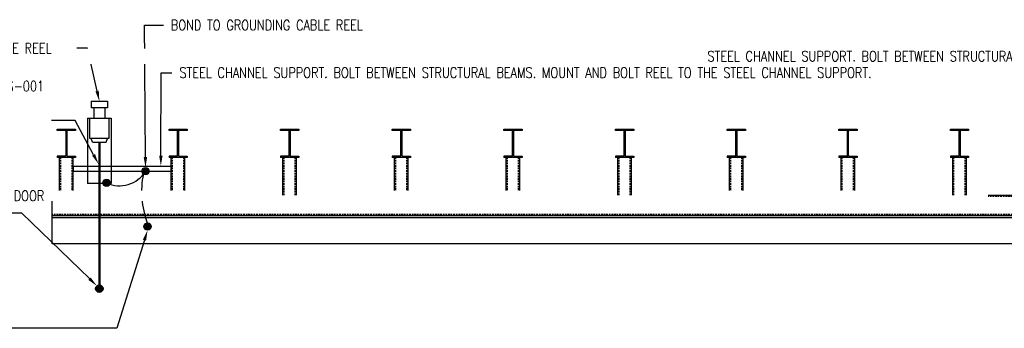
# Model space of a CAD drawing. Header units: inches. Extents: x 172 to 1156, y -62 to 58.
# Tile 2 of 4: x 505 to 647, y 13 to 58. Entities that reach past the tile are written whole.
import ezdxf
from ezdxf import colors
from ezdxf.entities.mleader import LeaderData, LeaderLine
from ezdxf.math import Vec2, Vec3

# ---------------------------------------------------------------- set-up
doc = ezdxf.new("R2010")
doc.units = ezdxf.units.IN
doc.header["$MEASUREMENT"] = 0
doc.linetypes.add('HIDDEN', pattern=[0.375, 0.25, -0.125])
for name, color, linetype in [('E-ANNO-TEXT', 2, 'Continuous'), ('E-DETL-GRPH', 3, 'Continuous'), ('G-ANNO-PATT', 251, 'Continuous'), ('G-Anno-Std-Scrn', 250, 'Continuous'), ('G-ANNO-STD-SCRN-HIDD', 250, 'HIDDEN')]:
    doc.layers.add(name, color=color, linetype=linetype)
doc.styles.add('Annotative', font='romans.shx', dxfattribs={"width": 0.8, "height": 0.125})

msp = doc.modelspace()

# ---------------------------------------------------------------- hatches: boundary and pattern name
at = {"layer": 'E-DETL-GRPH', "lineweight": -3}
h = msp.add_hatch(color=8, dxfattribs=at)
h.dxf.hatch_style = 1
h.paths.add_polyline_path([(523.05, 35.52, 1), (523.06, 36.59, 1)])
h = msp.add_hatch(color=8, dxfattribs=at)
h.dxf.hatch_style = 1
h.paths.add_polyline_path([(517.43, 33.81, 1), (517.44, 34.89, 1)])
h = msp.add_hatch(color=8, dxfattribs=at)
h.dxf.hatch_style = 1
h.paths.add_polyline_path([(523.36, 27.49, 1), (523.37, 28.57, 1)])

# ---------------------------------------------------------------- linework, layer by layer
for points in [[(517.43, 34.35, 0.383252), (523.06, 36.05, 0.299183)], [(522.75, 35.63, 0.141319), (523.32, 28.57)]]:
    msp.add_lwpolyline(points, format="xyb", dxfattribs=at)
for centre in [(523.06, 36.05), (517.43, 34.35), (523.36, 28.03)]:
    msp.add_circle(centre, 0.539, dxfattribs=at)
at = {"layer": 'G-ANNO-PATT', "lineweight": -3}
for p, q in [((515.21, 46.18), (517.57, 46.18)), ((515.21, 46.18), (515.21, 45.19)), ((517.57, 46.18), (517.57, 45.19)), ((517.57, 45.19), (515.21, 45.19)), ((515.6, 45.19), (515.6, 43.71)), ((517.18, 45.19), (517.18, 43.71)), ((514.68, 43.71), (518.11, 43.71)), ((514.68, 43.71), (514.68, 34.27)), ((515.01, 40.75), (515.01, 43.71)), ((517.77, 43.71), (517.77, 40.75)), ((518.11, 43.71), (518.11, 34.27)), ((517.77, 40.75), (515.01, 40.75)), ((515.41, 40.26), (515.21, 40.75)), ((515.41, 40.26), (517.38, 40.26)), ((517.38, 40.26), (517.57, 40.75)), ((518.11, 34.27), (514.68, 34.27))]:
    msp.add_line(p, q, dxfattribs=at)
at = {"layer": 'G-Anno-Std-Scrn', "lineweight": -3}
for p, q in [((510.31, 42.1), (510.32, 42.11)), ((510.31, 41.94), (510.31, 42.11)), ((510.31, 42.11), (512.94, 42.11)), ((511.46, 41.94), (510.31, 41.94)), ((510.62, 41.94), (510.78, 42.11)), ((510.87, 41.94), (511.03, 42.11)), ((511.32, 41.94), (511.49, 42.11)), ((511.54, 41.91), (511.74, 42.11)), ((511.57, 38.32), (511.57, 41.84)), ((511.57, 41.48), (511.68, 41.6)), ((511.57, 41.23), (511.68, 41.35)), ((511.68, 41.84), (511.68, 38.33)), ((512.94, 41.94), (511.79, 41.94)), ((512.03, 41.94), (512.2, 42.11)), ((512.28, 41.94), (512.45, 42.11)), ((512.74, 41.94), (512.9, 42.11)), ((512.94, 42.11), (512.94, 41.94)), ((526.46, 42.06), (526.51, 42.11)), ((526.46, 41.94), (526.46, 42.11)), ((526.46, 42.11), (529.08, 42.11)), ((527.61, 41.94), (526.46, 41.94)), ((526.8, 41.94), (526.97, 42.11)), ((527.05, 41.94), (527.22, 42.11)), ((527.51, 41.94), (527.67, 42.11)), ((527.7, 41.88), (527.92, 42.11)), ((527.71, 38.32), (527.71, 41.84)), ((527.71, 41.44), (527.83, 41.55)), ((527.71, 41.19), (527.83, 41.3)), ((527.83, 41.84), (527.83, 38.33)), ((529.08, 41.94), (527.94, 41.94)), ((528.22, 41.94), (528.38, 42.11)), ((528.47, 41.94), (528.63, 42.11)), ((528.92, 41.94), (529.08, 42.1)), ((529.08, 42.11), (529.08, 41.94)), ((558.74, 42.01), (558.84, 42.11)), ((558.74, 41.94), (558.74, 42.11)), ((558.74, 42.11), (561.37, 42.11)), ((559.89, 41.94), (558.74, 41.94)), ((559.13, 41.94), (559.29, 42.11)), ((559.38, 41.94), (559.54, 42.11)), ((559.84, 41.94), (560, 42.11)), ((559.99, 41.85), (560.25, 42.11)), ((560, 38.32), (560, 41.84)), ((560, 41.4), (560.11, 41.51)), ((560.11, 41.84), (560.11, 38.33)), ((561.37, 41.94), (560.22, 41.94)), ((560.54, 41.94), (560.71, 42.11)), ((560.79, 41.94), (560.96, 42.11)), ((561.25, 41.94), (561.37, 42.06)), ((561.37, 42.11), (561.37, 41.94)), ((574.88, 41.97), (575.02, 42.11)), ((574.89, 41.94), (574.89, 42.11)), ((574.89, 42.11), (577.51, 42.11)), ((576.03, 41.94), (574.89, 41.94)), ((575.31, 41.94), (575.48, 42.11)), ((575.56, 41.94), (575.73, 42.11)), ((576.02, 41.94), (576.19, 42.11)), ((576.14, 41.81), (576.44, 42.11)), ((576.14, 38.32), (576.14, 41.84)), ((576.14, 41.36), (576.25, 41.47)), ((576.25, 41.84), (576.25, 38.33)), ((577.51, 41.94), (576.37, 41.94)), ((576.73, 41.94), (576.89, 42.11)), ((576.98, 41.94), (577.14, 42.11)), ((577.44, 41.94), (577.51, 42.02)), ((577.51, 42.11), (577.51, 41.94)), ((607.17, 41.94), (607.17, 42.11)), ((607.17, 42.11), (609.8, 42.11)), ((608.32, 41.94), (607.17, 41.94)), ((607.19, 41.94), (607.35, 42.11)), ((607.64, 41.94), (607.81, 42.11)), ((607.89, 41.94), (608.06, 42.11)), ((608.34, 41.94), (608.51, 42.11)), ((608.43, 41.77), (608.76, 42.11)), ((608.43, 38.32), (608.43, 41.84)), ((608.43, 41.31), (608.54, 41.43)), ((608.54, 41.84), (608.54, 38.33)), ((609.8, 41.94), (608.65, 41.94)), ((609.06, 41.94), (609.22, 42.11)), ((609.31, 41.94), (609.47, 42.11)), ((609.76, 41.94), (609.8, 41.98)), ((609.8, 42.11), (609.8, 41.94)), ((623.32, 41.94), (623.32, 42.11)), ((623.32, 42.11), (625.94, 42.11)), ((624.46, 41.94), (623.32, 41.94)), ((623.37, 41.94), (623.53, 42.11)), ((623.83, 41.94), (623.99, 42.11)), ((624.08, 41.94), (624.24, 42.11)), ((624.52, 41.93), (624.7, 42.11)), ((624.57, 41.73), (624.69, 41.85)), ((624.57, 38.32), (624.57, 41.84)), ((624.57, 41.27), (624.68, 41.39)), ((624.68, 41.84), (624.68, 38.33)), ((624.78, 41.94), (624.95, 42.11)), ((625.94, 41.94), (624.8, 41.94)), ((625.24, 41.94), (625.41, 42.11)), ((625.49, 41.94), (625.66, 42.11)), ((625.94, 42.11), (625.94, 41.94)), ((511.57, 40.77), (511.68, 40.89)), ((511.57, 40.52), (511.68, 40.64)), ((511.57, 40.07), (511.68, 40.18)), ((511.57, 39.82), (511.68, 39.93)), ((527.71, 40.73), (527.83, 40.85)), ((527.71, 40.48), (527.83, 40.6)), ((527.71, 40.03), (527.83, 40.14)), ((527.71, 39.78), (527.83, 39.89)), ((560, 41.15), (560.11, 41.26)), ((560, 40.69), (560.11, 40.81)), ((560, 40.44), (560.11, 40.56)), ((560, 39.98), (560.11, 40.1)), ((576.14, 41.11), (576.25, 41.22)), ((576.14, 40.65), (576.25, 40.76)), ((576.14, 40.4), (576.25, 40.51)), ((576.14, 39.94), (576.25, 40.06)), ((608.43, 41.06), (608.54, 41.18)), ((608.43, 40.61), (608.54, 40.72)), ((608.43, 40.36), (608.54, 40.47)), ((608.43, 39.9), (608.54, 40.02)), ((624.57, 41.02), (624.68, 41.14)), ((624.57, 40.57), (624.68, 40.68)), ((624.57, 40.32), (624.68, 40.43)), ((624.57, 39.86), (624.68, 39.97)), ((511.57, 39.36), (511.68, 39.47)), ((511.57, 39.11), (511.68, 39.22)), ((511.57, 38.65), (511.68, 38.77)), ((511.57, 38.4), (511.68, 38.52)), ((527.71, 39.32), (527.83, 39.43)), ((527.71, 39.07), (527.83, 39.18)), ((527.71, 38.61), (527.83, 38.73)), ((527.71, 38.36), (527.83, 38.48)), ((560, 39.73), (560.11, 39.85)), ((560, 39.28), (560.11, 39.39)), ((560, 39.03), (560.11, 39.14)), ((560, 38.57), (560.11, 38.68)), ((576.14, 39.69), (576.25, 39.81)), ((576.14, 39.23), (576.25, 39.35)), ((576.14, 38.98), (576.25, 39.1)), ((576.14, 38.53), (576.25, 38.64)), ((608.43, 39.65), (608.54, 39.77)), ((608.43, 39.19), (608.54, 39.31)), ((608.43, 38.94), (608.54, 39.06)), ((608.43, 38.49), (608.54, 38.6)), ((624.57, 39.61), (624.68, 39.72)), ((624.57, 39.15), (624.68, 39.27)), ((624.57, 38.9), (624.68, 39.02)), ((624.57, 38.44), (624.68, 38.56)), ((511.45, 38.21), (510.31, 38.21)), ((510.31, 38.21), (510.31, 38.04)), ((510.31, 38.1), (510.41, 38.2)), ((512.94, 38.04), (510.31, 38.04)), ((510.5, 38.04), (510.66, 38.2)), ((510.62, 32.56), (510.62, 38.04)), ((510.95, 38.04), (511.12, 38.2)), ((511.2, 38.04), (511.37, 38.2)), ((511.66, 38.04), (511.83, 38.2)), ((511.8, 38.21), (512.94, 38.21)), ((511.91, 38.04), (512.08, 38.2)), ((512.37, 38.04), (512.53, 38.2)), ((512.62, 38.04), (512.78, 38.2)), ((512.62, 32.56), (512.62, 38.04)), ((512.94, 38.21), (512.94, 38.04)), ((527.59, 38.21), (526.46, 38.21)), ((526.46, 38.21), (526.46, 38.04)), ((526.46, 38.06), (526.6, 38.2)), ((529.08, 38.04), (526.46, 38.04)), ((526.68, 38.04), (526.85, 38.2)), ((526.77, 32.56), (526.77, 38.04)), ((527.14, 38.04), (527.3, 38.2)), ((527.39, 38.04), (527.55, 38.2)), ((527.85, 38.04), (528.01, 38.2)), ((527.94, 38.21), (529.08, 38.21)), ((528.1, 38.04), (528.26, 38.2)), ((528.55, 38.04), (528.72, 38.2)), ((528.77, 32.56), (528.77, 38.04)), ((528.8, 38.04), (528.97, 38.2)), ((529.08, 38.21), (529.08, 38.04)), ((559.88, 38.21), (558.74, 38.21)), ((558.74, 38.21), (558.74, 38.04)), ((561.37, 38.04), (558.74, 38.04)), ((558.76, 38.04), (558.92, 38.2)), ((559.01, 38.04), (559.17, 38.2)), ((559.05, 32.56), (559.05, 38.04)), ((559.47, 38.04), (559.63, 38.2)), ((559.72, 38.04), (559.88, 38.2)), ((560, 38.32), (560.11, 38.43)), ((560.17, 38.04), (560.34, 38.2)), ((560.23, 38.21), (561.37, 38.21)), ((560.42, 38.04), (560.59, 38.2)), ((560.88, 38.04), (561.05, 38.2)), ((561.05, 32.56), (561.05, 38.04)), ((561.13, 38.04), (561.3, 38.2)), ((561.37, 38.21), (561.37, 38.04)), ((576.02, 38.21), (574.89, 38.21)), ((574.89, 38.21), (574.89, 38.04)), ((577.51, 38.04), (574.89, 38.04)), ((574.94, 38.04), (575.11, 38.2)), ((575.19, 38.04), (575.36, 38.2)), ((575.2, 32.56), (575.2, 38.04)), ((575.65, 38.04), (575.82, 38.2)), ((575.9, 38.04), (576.09, 38.22)), ((576.12, 38.26), (576.25, 38.39)), ((576.36, 38.04), (576.52, 38.2)), ((576.37, 38.21), (577.51, 38.21)), ((576.61, 38.04), (576.77, 38.2)), ((577.07, 38.04), (577.23, 38.2)), ((577.2, 32.56), (577.2, 38.04)), ((577.32, 38.04), (577.48, 38.2)), ((577.51, 38.21), (577.51, 38.04)), ((608.31, 38.21), (607.17, 38.21)), ((607.17, 38.21), (607.17, 38.04)), ((609.8, 38.04), (607.17, 38.04)), ((607.27, 38.04), (607.44, 38.2)), ((607.48, 32.56), (607.48, 38.04)), ((607.52, 38.04), (607.69, 38.2)), ((607.98, 38.04), (608.14, 38.2)), ((608.23, 38.04), (608.54, 38.35)), ((608.66, 38.21), (609.8, 38.21)), ((608.69, 38.04), (608.85, 38.2)), ((608.94, 38.04), (609.1, 38.2)), ((609.39, 38.04), (609.56, 38.2)), ((609.48, 32.56), (609.48, 38.04)), ((609.64, 38.04), (609.8, 38.19)), ((609.8, 38.21), (609.8, 38.04)), ((624.45, 38.21), (623.32, 38.21)), ((623.32, 38.21), (623.32, 38.04)), ((625.94, 38.04), (623.32, 38.04)), ((623.46, 38.04), (623.62, 38.2)), ((623.63, 32.56), (623.63, 38.04)), ((623.71, 38.04), (623.87, 38.2)), ((624.16, 38.04), (624.33, 38.2)), ((624.41, 38.04), (624.68, 38.31)), ((624.8, 38.21), (625.94, 38.21)), ((624.87, 38.04), (625.04, 38.2)), ((625.12, 38.04), (625.29, 38.2)), ((625.58, 38.04), (625.74, 38.2)), ((625.63, 32.56), (625.63, 38.04)), ((625.83, 38.04), (625.94, 38.15)), ((625.94, 38.21), (625.94, 38.04))]:
    msp.add_line(p, q, dxfattribs=at)
msp.add_lwpolyline([(526.77, 36.79), (526.77, 35.98), (512.65, 35.98), (512.65, 36.79)], close=True, dxfattribs=at)
for points in [[(732.39, 25.54), (509.56, 25.54), (509.56, 32.56), (732.39, 32.56)], [(733.79, 29.56), (509.56, 29.56)], [(733.1, 29.31), (509.56, 29.31)]]:
    msp.add_lwpolyline(points, dxfattribs=at)
for centre, radius, start, end in [((511.45, 41.83), 0.114, 0.0926, 93.8817), ((511.8, 41.83), 0.115, 91.3862, 184.0779), ((527.6, 41.83), 0.114, 0.0926, 93.8817), ((527.94, 41.83), 0.115, 91.3862, 184.0779), ((559.88, 41.83), 0.114, 0.0926, 93.8817), ((560.23, 41.83), 0.115, 91.3862, 184.0779), ((576.03, 41.83), 0.114, 0.0926, 93.8817), ((576.37, 41.83), 0.115, 91.3862, 184.0779), ((608.31, 41.83), 0.114, 0.0926, 93.8817), ((608.66, 41.83), 0.115, 91.3862, 184.0779), ((624.46, 41.83), 0.114, 0.0926, 93.8817), ((624.8, 41.83), 0.115, 91.3862, 184.0779), ((511.45, 38.32), 0.114, 268.5921, 2.3812), ((511.8, 38.32), 0.115, 178.3959, 271.0876), ((527.6, 38.32), 0.114, 268.5921, 2.3812), ((527.94, 38.32), 0.115, 178.3959, 271.0876), ((559.88, 38.32), 0.114, 268.5921, 2.3812), ((560.23, 38.32), 0.115, 178.3959, 271.0876), ((576.03, 38.32), 0.114, 268.5921, 2.3812), ((576.37, 38.32), 0.115, 178.3959, 271.0876), ((608.31, 38.32), 0.114, 268.5921, 2.3812), ((608.66, 38.32), 0.115, 178.3959, 271.0876), ((624.46, 38.32), 0.114, 268.5921, 2.3812), ((624.8, 38.32), 0.115, 178.3959, 271.0876)]:
    msp.add_arc(centre, radius, start, end, dxfattribs=at)
at = {"layer": 'G-ANNO-STD-SCRN-HIDD', "lineweight": -3}
for p, q in [((510.81, 32.56), (510.81, 38.04)), ((512.44, 32.56), (512.44, 38.04)), ((526.96, 32.56), (526.96, 38.04)), ((528.58, 32.56), (528.58, 38.04)), ((559.24, 32.56), (559.24, 38.04)), ((560.87, 32.56), (560.87, 38.04)), ((575.38, 32.56), (575.38, 38.04)), ((577.01, 32.56), (577.01, 38.04)), ((607.67, 32.56), (607.67, 38.04)), ((609.3, 32.56), (609.3, 38.04)), ((623.81, 32.56), (623.81, 38.04)), ((625.44, 32.56), (625.44, 38.04))]:
    msp.add_line(p, q, dxfattribs=at)
for points in [[(732.39, 32.37), (509.56, 32.37)], [(734.3, 29.75), (509.56, 29.75)]]:
    msp.add_lwpolyline(points, dxfattribs=at)

# ---------------------------------------------------------------- next in the draw order: leaders
at = {"layer": 'E-ANNO-TEXT', "lineweight": -3}
ml = msp.add_multileader_mtext('Standard', dxfattribs=at)
ml.set_content('STEEL CHANNEL SUPPORT. BOLT BETWEEN STRUCTURAL BEAMS. MOUNT AND BOLT REEL TO THE STEEL CHANNEL SUPPORT.', color=256, style='Annotative')
ml.set_leader_properties(color=1, linetype='ByLayer', lineweight=-1)
ml.build(insert=Vec2(0, 0))
ml.multileader.update_dxf_attribs({"text_right_attachment_type": 3, "dogleg_length": 0.13, "arrow_head_size": 1.5, "scale": 12})
ctx = ml.context
ctx.base_point, ctx.scale, ctx.char_height, ctx.arrow_head_size, ctx.landing_gap_size, ctx.plane_origin = Vec3(526.89, 50.3), 12, 1.5, 1.5, 1.08, Vec3(-412.01, -855.46)
ctx.right_attachment = 3
notes = []
notes.append((ctx, [(0, (1, 1, 0), (525.33, 50.3), (1, 0), 1.56, [(0, [(525.28, 36.79)], 0, [])])]))
ctx.mtext.insert, ctx.mtext.width, ctx.mtext.defined_height = Vec3(527.97, 51.05), 40.9257, 6.87
ctx.mtext.has_bg_fill, ctx.mtext.bg_color, ctx.mtext.bg_scale_factor, ctx.mtext.bg_transparency, ctx.mtext.use_window_bg_color = 1, -1073741824, 1.25, 0, 1
ml = msp.add_multileader_mtext('Standard', dxfattribs=at)
ml.set_content('BOND TO STRUCTURAL STEEL REBAR THEN TO SECONDARY GROUND RING. SEE A2/E-513', color=256, style='Annotative')
ml.set_leader_properties(color=1, linetype='ByLayer', lineweight=-1)
ml.build(insert=Vec2(0, 0))
ml.multileader.update_dxf_attribs({"text_right_attachment_type": 3, "dogleg_length": 0.13, "arrow_head_size": 1.5, "scale": 12})
ctx = ml.context
ctx.base_point, ctx.scale, ctx.char_height, ctx.arrow_head_size, ctx.landing_gap_size, ctx.plane_origin = Vec3(479.46, 21.08), 12, 1.5, 1.5, 1.08, Vec3(-407.18, -879.47)
ctx.right_attachment, ctx.text_align_type = 3, 2
notes.append((ctx, [(1, (1, 1, 0), (518.91, 13.3), (-1, 0), 16.43, [(0, [(523.36, 27.49)], 0, [])])]))
ctx.mtext.insert, ctx.mtext.width, ctx.mtext.defined_height, ctx.mtext.alignment = Vec3(501.4, 22.08), 22.7521, 76.03, 3
ctx.mtext.has_bg_fill, ctx.mtext.bg_color, ctx.mtext.bg_scale_factor, ctx.mtext.bg_transparency, ctx.mtext.use_window_bg_color = 1, -1073741824, 1, 0, 1
for ctx, leaders in notes:
    for number, flags, end, landing, length, lines in leaders:
        leader = LeaderData()
        leader.index, (leader.has_last_leader_line, leader.has_dogleg_vector, leader.attachment_direction) = number, flags
        leader.last_leader_point, leader.dogleg_vector, leader.dogleg_length = Vec3(end), Vec3(landing), length
        for number, points, colour, breaks in lines:
            line = LeaderLine()
            line.index, line.vertices, line.color, line.breaks = number, Vec3.list(points), colors.encode_raw_color(colour), breaks
            leader.lines.append(line)
        ctx.leaders.append(leader)

# ---------------------------------------------------------------- next in the draw order: leaders
ml = msp.add_multileader_mtext('Standard', dxfattribs=at)
ml.set_content('GROUNDING CABLE REEL', color=256, style='Annotative')
ml.set_leader_properties(color=1, linetype='ByLayer', lineweight=-1)
ml.build(insert=Vec2(0, 0))
ml.multileader.update_dxf_attribs({"text_right_attachment_type": 3, "dogleg_length": 0.13, "arrow_head_size": 1.5, "scale": 12})
ctx = ml.context
ctx.base_point, ctx.scale, ctx.char_height, ctx.arrow_head_size, ctx.landing_gap_size, ctx.plane_origin = Vec3(488.66, 53.84), 12, 1.5, 1.5, 1.08, Vec3(-436.96, -855.46)
ctx.right_attachment = 3
notes = []
notes.append((ctx, [(1, (1, 1, 0), (514.67, 53.84), (-1, 0), 1.56, [(0, [(516.39, 46.18)], 0, [])])]))
ctx.mtext.insert, ctx.mtext.width, ctx.mtext.defined_height = Vec3(489.74, 54.59), 23.0535, 3.07
ctx.mtext.has_bg_fill, ctx.mtext.bg_color, ctx.mtext.bg_scale_factor, ctx.mtext.bg_transparency, ctx.mtext.use_window_bg_color = 1, -1073741824, 1, 0, 1
ml = msp.add_multileader_mtext('Standard', dxfattribs=at)
ml.set_content('BOND TO BLAST DOOR', color=256, style='Annotative')
ml.set_leader_properties(color=1, linetype='ByLayer', lineweight=-1)
ml.build(insert=Vec2(0, 0))
ml.multileader.update_dxf_attribs({"text_right_attachment_type": 3, "dogleg_length": 0.13, "arrow_head_size": 1.5, "scale": 12})
ctx = ml.context
ctx.base_point, ctx.scale, ctx.char_height, ctx.arrow_head_size, ctx.landing_gap_size, ctx.plane_origin = Vec3(489.35, 32.48), 12, 1.5, 1.5, 1.08, Vec3(-432.41, -892.87)
ctx.right_attachment = 3
notes.append((ctx, [(1, (1, 1, 0), (505.2, 29.98), (-1, 0), 2.72, [(0, [(516.03, 19.44)], 0, [])])]))
ctx.mtext.insert, ctx.mtext.width, ctx.mtext.defined_height = Vec3(490.43, 33.23), 12.8721, 73.8
ctx.mtext.has_bg_fill, ctx.mtext.bg_color, ctx.mtext.bg_scale_factor, ctx.mtext.bg_transparency, ctx.mtext.use_window_bg_color = 1, -1073741824, 1, 0, 1
for ctx, leaders in notes:
    for number, flags, end, landing, length, lines in leaders:
        leader = LeaderData()
        leader.index, (leader.has_last_leader_line, leader.has_dogleg_vector, leader.attachment_direction) = number, flags
        leader.last_leader_point, leader.dogleg_vector, leader.dogleg_length = Vec3(end), Vec3(landing), length
        for number, points, colour, breaks in lines:
            line = LeaderLine()
            line.index, line.vertices, line.color, line.breaks = number, Vec3.list(points), colors.encode_raw_color(colour), breaks
            leader.lines.append(line)
        ctx.leaders.append(leader)

# ---------------------------------------------------------------- next in the draw order: hatches: boundary and pattern name
at = {"layer": 'E-DETL-GRPH', "lineweight": -3}
h = msp.add_hatch(color=8, dxfattribs=at)
h.dxf.hatch_style = 1
h.paths.add_polyline_path([(516.39, 18.5, 1), (516.4, 19.58, 1)])

# ---------------------------------------------------------------- next in the draw order: linework, layer by layer
at = {"layer": 'E-DETL-GRPH', "lineweight": -3, "const_width": 0.3}
msp.add_lwpolyline([(516.41, 19.58), (516.41, 31.14)], dxfattribs=at)
at = {"layer": 'E-DETL-GRPH', "lineweight": -3}
msp.add_circle((516.39, 19.04), 0.539, dxfattribs=at)

# ---------------------------------------------------------------- next in the draw order: leaders
at = {"layer": 'E-ANNO-TEXT', "lineweight": -3}
ml = msp.add_multileader_mtext('Standard', dxfattribs=at)
ml.set_content('BOND TO GROUNDING CABLE REEL', color=256, style='Annotative')
ml.set_leader_properties(color=1, linetype='ByLayer', lineweight=-1)
ml.build(insert=Vec2(0, 0))
ml.multileader.update_dxf_attribs({"text_right_attachment_type": 3, "dogleg_length": 0.13, "arrow_head_size": 1.5, "scale": 12})
ctx = ml.context
ctx.base_point, ctx.scale, ctx.char_height, ctx.arrow_head_size, ctx.landing_gap_size, ctx.plane_origin = Vec3(525.64, 57.19), 12, 1.5, 1.5, 1.08, Vec3(-396.28, -862.7)
ctx.right_attachment = 3
notes = []
notes.append((ctx, [(0, (1, 1, 0), (522.93, 57.19), (1, 0), 2.72, [(0, [(523.06, 36.59)], 0, [])])]))
ctx.mtext.insert, ctx.mtext.width, ctx.mtext.defined_height = Vec3(526.72, 57.94), 20.2387, 73.8
ctx.mtext.has_bg_fill, ctx.mtext.bg_color, ctx.mtext.bg_scale_factor, ctx.mtext.bg_transparency, ctx.mtext.use_window_bg_color = 1, -1073741824, 1, 0, 1
ml = msp.add_multileader_mtext('Standard', dxfattribs=at)
ml.set_content('CABLE FROM GROUND REEL REFERENCE NOTES TO DESIGNER S-001', color=256, style='Annotative')
ml.set_leader_properties(color=1, linetype='ByLayer', lineweight=-1)
ml.build(insert=Vec2(0, 0))
ml.multileader.update_dxf_attribs({"text_right_attachment_type": 3, "dogleg_length": 0.13, "arrow_head_size": 1.5, "scale": 12})
ctx = ml.context
ctx.base_point, ctx.scale, ctx.char_height, ctx.arrow_head_size, ctx.landing_gap_size, ctx.plane_origin = Vec3(481.9, 48.36), 12, 1.5, 1.5, 1.08, Vec3(-432.41, -874.21)
ctx.right_attachment, ctx.text_align_type = 3, 2
notes.append((ctx, [(1, (1, 1, 0), (512.9, 43.36), (-1, 0), 3.41, [(0, [(516.26, 37.09)], 0, [])])]))
ctx.mtext.insert, ctx.mtext.width, ctx.mtext.defined_height, ctx.mtext.alignment = Vec3(508.41, 49.11), 27.9975, 73.8, 3
ctx.mtext.has_bg_fill, ctx.mtext.bg_color, ctx.mtext.bg_scale_factor, ctx.mtext.bg_transparency, ctx.mtext.use_window_bg_color = 1, -1073741824, 1, 0, 1
for ctx, leaders in notes:
    for number, flags, end, landing, length, lines in leaders:
        leader = LeaderData()
        leader.index, (leader.has_last_leader_line, leader.has_dogleg_vector, leader.attachment_direction) = number, flags
        leader.last_leader_point, leader.dogleg_vector, leader.dogleg_length = Vec3(end), Vec3(landing), length
        for number, points, colour, breaks in lines:
            line = LeaderLine()
            line.index, line.vertices, line.color, line.breaks = number, Vec3.list(points), colors.encode_raw_color(colour), breaks
            leader.lines.append(line)
        ctx.leaders.append(leader)

# ---------------------------------------------------------------- next in the draw order: linework, layer by layer
at = {"layer": 'E-DETL-GRPH', "lineweight": -3, "const_width": 0.3}
msp.add_lwpolyline([(516.41, 31.14), (516.41, 40.26)], dxfattribs=at)
at = {"layer": 'G-Anno-Std-Scrn', "lineweight": -3}
for p, q in [((542.6, 42.01), (542.69, 42.11)), ((542.6, 41.94), (542.6, 42.11)), ((542.6, 42.11), (545.22, 42.11)), ((543.75, 41.94), (542.6, 41.94)), ((542.99, 41.94), (543.15, 42.11)), ((543.24, 41.94), (543.4, 42.11)), ((543.69, 41.94), (543.86, 42.11)), ((543.85, 41.85), (544.11, 42.11)), ((543.85, 38.32), (543.85, 41.84)), ((543.85, 41.4), (543.97, 41.51)), ((543.97, 41.84), (543.97, 38.33)), ((545.22, 41.94), (544.08, 41.94)), ((544.4, 41.94), (544.57, 42.11)), ((544.65, 41.94), (544.82, 42.11)), ((545.11, 41.94), (545.22, 42.06)), ((545.22, 42.11), (545.22, 41.94)), ((591.03, 42.01), (591.12, 42.11)), ((591.03, 41.94), (591.03, 42.11)), ((591.03, 42.11), (593.65, 42.11)), ((592.18, 41.94), (591.03, 41.94)), ((591.42, 41.94), (591.58, 42.11)), ((591.67, 41.94), (591.83, 42.11)), ((592.12, 41.94), (592.29, 42.11)), ((592.28, 41.85), (592.54, 42.11)), ((592.28, 38.32), (592.28, 41.84)), ((592.28, 41.4), (592.4, 41.51)), ((592.4, 41.84), (592.4, 38.33)), ((593.65, 41.94), (592.51, 41.94)), ((592.83, 41.94), (592.99, 42.11)), ((593.08, 41.94), (593.24, 42.11)), ((593.54, 41.94), (593.65, 42.06)), ((593.65, 42.11), (593.65, 41.94)), ((639.46, 42.01), (639.55, 42.11)), ((639.46, 41.94), (639.46, 42.11)), ((639.46, 42.11), (642.08, 42.11)), ((640.61, 41.94), (639.46, 41.94)), ((639.85, 41.94), (640.01, 42.11)), ((640.1, 41.94), (640.26, 42.11)), ((640.55, 41.94), (640.72, 42.11)), ((640.71, 41.85), (640.97, 42.11)), ((640.71, 38.32), (640.71, 41.84)), ((640.71, 41.4), (640.83, 41.51)), ((640.83, 41.84), (640.83, 38.33)), ((642.08, 41.94), (640.94, 41.94)), ((641.26, 41.94), (641.42, 42.11)), ((641.51, 41.94), (641.67, 42.11)), ((641.97, 41.94), (642.08, 42.06)), ((642.08, 42.11), (642.08, 41.94)), ((543.85, 41.15), (543.97, 41.26)), ((543.85, 40.69), (543.97, 40.81)), ((543.85, 40.44), (543.97, 40.56)), ((543.85, 39.98), (543.97, 40.1)), ((592.28, 41.15), (592.4, 41.26)), ((592.28, 40.69), (592.4, 40.81)), ((592.28, 40.44), (592.4, 40.56)), ((592.28, 39.98), (592.4, 40.1)), ((640.71, 41.15), (640.83, 41.26)), ((640.71, 40.69), (640.83, 40.81)), ((640.71, 40.44), (640.83, 40.56)), ((640.71, 39.98), (640.83, 40.1)), ((543.85, 39.73), (543.97, 39.85)), ((543.85, 39.28), (543.97, 39.39)), ((543.85, 39.03), (543.97, 39.14)), ((543.85, 38.57), (543.97, 38.68)), ((592.28, 39.73), (592.4, 39.85)), ((592.28, 39.28), (592.4, 39.39)), ((592.28, 39.03), (592.4, 39.14)), ((592.28, 38.57), (592.4, 38.68)), ((640.71, 39.73), (640.83, 39.85)), ((640.71, 39.28), (640.83, 39.39)), ((640.71, 39.03), (640.83, 39.14)), ((640.71, 38.57), (640.83, 38.68)), ((543.74, 38.21), (542.6, 38.21)), ((542.6, 38.21), (542.6, 38.04)), ((545.22, 38.04), (542.6, 38.04)), ((542.62, 38.04), (542.78, 38.2)), ((542.87, 38.04), (543.03, 38.2)), ((542.91, 32.56), (542.91, 38.04)), ((543.32, 38.04), (543.49, 38.2)), ((543.57, 38.04), (543.74, 38.2)), ((543.85, 38.32), (543.97, 38.43)), ((544.03, 38.04), (544.2, 38.2)), ((544.09, 38.21), (545.22, 38.21)), ((544.28, 38.04), (544.45, 38.2)), ((544.74, 38.04), (544.9, 38.2)), ((544.91, 32.56), (544.91, 38.04)), ((544.99, 38.04), (545.15, 38.2)), ((545.22, 38.21), (545.22, 38.04)), ((592.17, 38.21), (591.03, 38.21)), ((591.03, 38.21), (591.03, 38.04)), ((593.65, 38.04), (591.03, 38.04)), ((591.05, 38.04), (591.21, 38.2)), ((591.3, 38.04), (591.46, 38.2)), ((591.34, 32.56), (591.34, 38.04)), ((591.75, 38.04), (591.92, 38.2)), ((592, 38.04), (592.17, 38.2)), ((592.28, 38.32), (592.4, 38.43)), ((592.46, 38.04), (592.63, 38.2)), ((592.51, 38.21), (593.65, 38.21)), ((592.71, 38.04), (592.88, 38.2)), ((593.17, 38.04), (593.33, 38.2)), ((593.34, 32.56), (593.34, 38.04)), ((593.42, 38.04), (593.58, 38.2)), ((593.65, 38.21), (593.65, 38.04)), ((640.6, 38.21), (639.46, 38.21)), ((639.46, 38.21), (639.46, 38.04)), ((642.08, 38.04), (639.46, 38.04)), ((639.48, 38.04), (639.64, 38.2)), ((639.73, 38.04), (639.89, 38.2)), ((639.77, 32.56), (639.77, 38.04)), ((640.18, 38.04), (640.35, 38.2)), ((640.43, 38.04), (640.6, 38.2)), ((640.71, 38.32), (640.83, 38.43)), ((640.89, 38.04), (641.05, 38.2)), ((640.94, 38.21), (642.08, 38.21)), ((641.14, 38.04), (641.3, 38.2)), ((641.6, 38.04), (641.76, 38.2)), ((641.77, 32.56), (641.77, 38.04)), ((641.85, 38.04), (642.01, 38.2)), ((642.08, 38.21), (642.08, 38.04))]:
    msp.add_line(p, q, dxfattribs=at)
for centre, radius, start, end in [((543.74, 41.83), 0.114, 0.0926, 93.8817), ((544.08, 41.83), 0.115, 91.3862, 184.0779), ((592.17, 41.83), 0.114, 0.0926, 93.8817), ((592.51, 41.83), 0.115, 91.3862, 184.0779), ((640.6, 41.83), 0.114, 0.0926, 93.8817), ((640.94, 41.83), 0.115, 91.3862, 184.0779), ((543.74, 38.32), 0.114, 268.5921, 2.3812), ((544.08, 38.32), 0.115, 178.3959, 271.0876), ((592.17, 38.32), 0.114, 268.5921, 2.3812), ((592.51, 38.32), 0.115, 178.3959, 271.0876), ((640.6, 38.32), 0.114, 268.5921, 2.3812), ((640.94, 38.32), 0.115, 178.3959, 271.0876)]:
    msp.add_arc(centre, radius, start, end, dxfattribs=at)
at = {"layer": 'G-ANNO-STD-SCRN-HIDD', "lineweight": -3}
for p, q in [((543.1, 32.56), (543.1, 38.04)), ((544.72, 32.56), (544.72, 38.04)), ((591.53, 32.56), (591.53, 38.04)), ((593.15, 32.56), (593.15, 38.04)), ((639.96, 32.56), (639.96, 38.04)), ((641.58, 32.56), (641.58, 38.04))]:
    msp.add_line(p, q, dxfattribs=at)

# ---------------------------------------------------------------- next in the draw order: leaders
at = {"layer": 'E-ANNO-TEXT', "lineweight": -3}
ml = msp.add_multileader_mtext('Standard', dxfattribs=at)
ml.set_content('STEEL CHANNEL SUPPORT. BOLT BETWEEN STRUCTURAL BEAMS. MOUNT AND BOLT REEL TO THE STEEL CHANNEL SUPPORT.', color=256, style='Annotative')
ml.set_leader_properties(color=1, linetype='ByLayer', lineweight=-1)
ml.build(insert=Vec2(0, 0))
ml.multileader.update_dxf_attribs({"text_right_attachment_type": 3, "dogleg_length": 0.125, "arrow_head_size": 1.5, "scale": 12})
ctx = ml.context
ctx.base_point, ctx.scale, ctx.char_height, ctx.arrow_head_size, ctx.landing_gap_size, ctx.plane_origin = Vec3(673.61, 52.67), 12, 1.5, 1.5, 1.08, Vec3(-260.39, -854.07)
ctx.right_attachment, ctx.text_align_type = 3, 2
notes = []
notes.append((ctx, [(1, (1, 1, 0), (707.74, 45.17), (-1, 0), 2.26, [(0, [(709.08, 36.79)], 0, [])])]))
ctx.mtext.insert, ctx.mtext.width, ctx.mtext.defined_height, ctx.mtext.alignment = Vec3(704.4, 53.42), 29.9007, 9.24, 3
ctx.mtext.has_bg_fill, ctx.mtext.bg_color, ctx.mtext.bg_scale_factor, ctx.mtext.bg_transparency, ctx.mtext.use_window_bg_color = 1, -1073741824, 1.25, 0, 1
for ctx, leaders in notes:
    for number, flags, end, landing, length, lines in leaders:
        leader = LeaderData()
        leader.index, (leader.has_last_leader_line, leader.has_dogleg_vector, leader.attachment_direction) = number, flags
        leader.last_leader_point, leader.dogleg_vector, leader.dogleg_length = Vec3(end), Vec3(landing), length
        for number, points, colour, breaks in lines:
            line = LeaderLine()
            line.index, line.vertices, line.color, line.breaks = number, Vec3.list(points), colors.encode_raw_color(colour), breaks
            leader.lines.append(line)
        ctx.leaders.append(leader)

doc.saveas('drawing.dxf')
